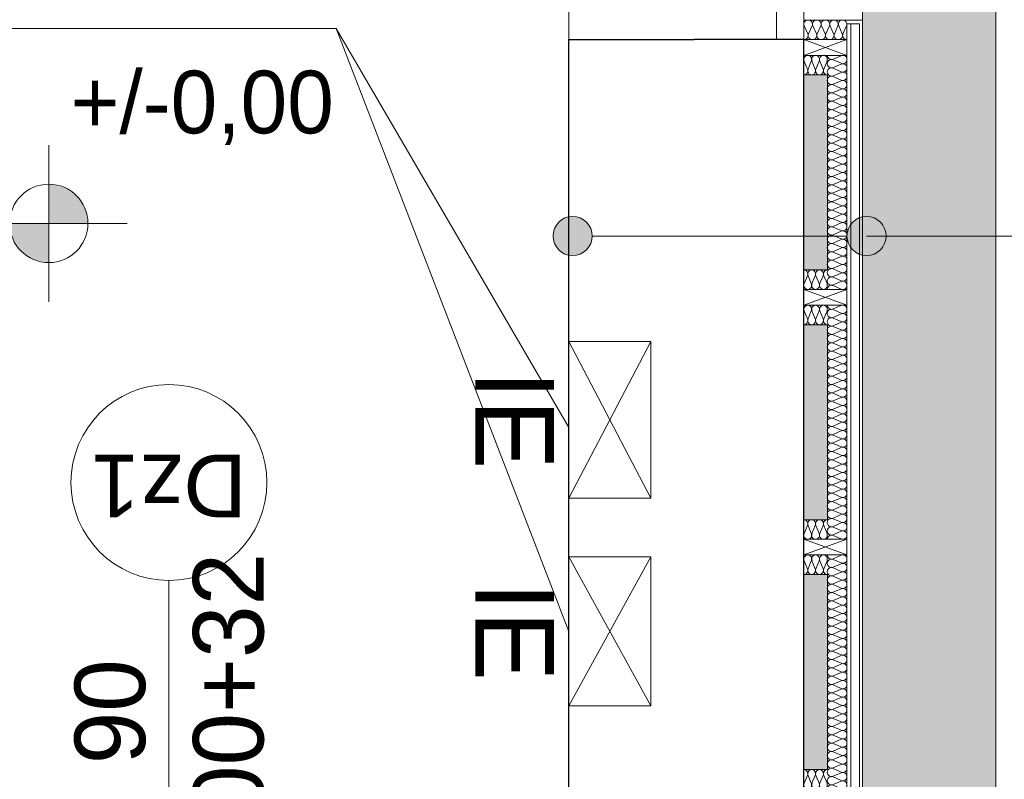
# Model space of a CAD drawing. Extents: x -547885 to -186295, y -25370 to 156194.
# Tile 178 of 256: x -474024 to -471512, y 33560 to 35499. Entities that reach past the tile are written whole.
import ezdxf

# ---------------------------------------------------------------- set-up
doc = ezdxf.new("R2010")
doc.units = 0
doc.header["$MEASUREMENT"] = 0
for name, color, linetype in [('Arch ocieplenie', 7, 'Continuous'), ('Arch opisy', 7, 'Continuous'), ('INWENT RZĘDNE', 7, 'Continuous'), ('INWENT WYMIARY', 7, 'Continuous')]:
    doc.layers.add(name, color=color, linetype=linetype)
for name, color, linetype, lineweight in [('Arch ocieplenie_Nr_Pióra__21', 7, 'Continuous', 9), ('Arch ocieplenie_Nr_Pióra__95', 6, 'Continuous', 13), ('Arch opisy_Nr_Pióra__21', 7, 'Continuous', 9), ('Arch teren_Nr_Pióra__5', 7, 'Continuous', 13), ('INWENT RZĘDNE_Nr_Pióra__21', 7, 'Continuous', 9), ('INWENT WYMIARY_Nr_Pióra__21', 7, 'Continuous', 9), ('INWENT. OKNA_Nr_Pióra__5', 7, 'Continuous', 13), ('INWENT.ŚCIANY_Nr_Pióra__1', 7, 'Continuous', 25), ('INWENT.ŚCIANY_Nr_Pióra__21', 7, 'Continuous', 9)]:
    doc.layers.add(name, color=color, linetype=linetype, lineweight=lineweight)
for name, color, linetype, lineweight, true_color in [('Arch ocieplenie_Nr_Pióra__44', 7, 'Continuous', 9, 0x029e21), ('Arch okna_Nr_Pióra__82', 7, 'Continuous', 20, 0xaaaaaa), ('Arch opisy okien_Nr_Pióra__9', 7, 'Continuous', 9, 0x3dad99), ('Arch opisy_Nr_Pióra__9', 7, 'Continuous', 9, 0x3dad99), ('Arch wykończenie_Nr_Pióra__9', 7, 'Continuous', 9, 0x3dad99), ('instalacja CO_Nr_Pióra__88', 7, 'Continuous', 20, 0xfd4435), ('INSTALACJA IE_Nr_Pióra__88', 7, 'Continuous', 20, 0xfd4435), ('INWENT OPISY_Nr_Pióra__88', 7, 'Continuous', 20, 0xfd4435), ('INWENT OPISY_Nr_Pióra__9', 7, 'Continuous', 9, 0x3dad99)]:
    doc.layers.add(name, color=color, linetype=linetype, lineweight=lineweight, true_color=true_color)
doc.styles.add('GENERATED_STYLE_10', font='arial.ttf')
doc.styles.add('GENERATED_STYLE_2', font='txt')
doc.styles.add('GENERATED_STYLE_4', font='txt')
doc.styles.add('GENERATED_STYLE_6', font='txt')
doc.styles.add('GENERATED_STYLE_7', font='txt')
doc.dimstyles.new('GENERATED_STYLE__5', dxfattribs={"dimtxt": 160.000002, "dimasz": 114, "dimexe": 0.18, "dimexo": 0, "dimgap": 0.09, "dimtad": 1, "dimtih": 1, "dimtoh": 1, "dimdec": 0, "dimlfac": 0.1, "dimzin": 0, "dimdsep": 46, "dimtxsty": 'GENERATED_STYLE_2', "dimblk": 'ARROWHEAD_2', "dimblk1": 'ARROWHEAD_2', "dimblk2": 'ARROWHEAD_2', "dimcen": 0.09, "dimclrd": 7, "dimclre": 7, "dimclrt": 7, "dimazin": 0, "dimtfac": 1, "dimtdec": 4, "dimtmove": 0, "dimatfit": 3, "dimfxl": 0, "dimtolj": 1, "dimtzin": 0, "dimarcsym": 0})
doc.dimstyles.new('GENERATED_STYLE__6', dxfattribs={"dimtxt": 160.000002, "dimasz": 114, "dimexe": 0.18, "dimexo": 0, "dimgap": 0.09, "dimtad": 1, "dimdec": 0, "dimlfac": 0.1, "dimzin": 0, "dimdsep": 46, "dimtxsty": 'GENERATED_STYLE_2', "dimblk": 'ARROWHEAD_2', "dimblk1": 'ARROWHEAD_2', "dimblk2": 'ARROWHEAD_2', "dimcen": 0.09, "dimclrd": 7, "dimclre": 7, "dimclrt": 7, "dimazin": 0, "dimtfac": 1, "dimtdec": 4, "dimtmove": 2, "dimatfit": 3, "dimfxl": 0, "dimtolj": 1, "dimtzin": 0, "dimarcsym": 0})
doc.dimstyles.new('GENERATED_STYLE__7', dxfattribs={"dimtxt": 160.000002, "dimasz": 114, "dimexe": 0.18, "dimexo": 0, "dimgap": 0.09, "dimtad": 1, "dimdec": 0, "dimlfac": 0.1, "dimzin": 0, "dimdsep": 46, "dimtxsty": 'GENERATED_STYLE_2', "dimblk": 'ARROWHEAD_2', "dimblk1": 'ARROWHEAD_2', "dimblk2": 'ARROWHEAD_2', "dimcen": 0.09, "dimclrd": 7, "dimclre": 7, "dimclrt": 7, "dimazin": 0, "dimtfac": 1, "dimtdec": 4, "dimtmove": 0, "dimatfit": 3, "dimfxl": 0, "dimtolj": 1, "dimtzin": 0, "dimarcsym": 0})

# ---------------------------------------------------------------- blocks, each defined once
blk = doc.blocks.new('Izolacja cieplna 14_35', base_point=(-471963.3, 34810.1))
at = {"layer": 'Arch ocieplenie_Nr_Pióra__44', "linetype": 'Continuous'}
for p, q in [((-471948.4, 35397.9), (-471928.2, 35406.7)), ((-471928.2, 35387.2), (-471948.4, 35396.1)), ((-471948.4, 35376.5), (-471928.2, 35385.4)), ((-471928.2, 35365.8), (-471948.4, 35374.7)), ((-471948.4, 35355.2), (-471928.2, 35364.1)), ((-471928.2, 35344.5), (-471948.4, 35353.4)), ((-471948.4, 35333.8), (-471928.2, 35342.7)), ((-471928.2, 35323.2), (-471948.4, 35332)), ((-471948.4, 35312.5), (-471928.2, 35321.4)), ((-471928.2, 35301.8), (-471948.4, 35310.7)), ((-471948.4, 35291.2), (-471928.2, 35300)), ((-471928.2, 35280.5), (-471948.4, 35289.4)), ((-471948.4, 35269.8), (-471928.2, 35278.7)), ((-471928.2, 35259.2), (-471948.4, 35268)), ((-471948.4, 35248.5), (-471928.2, 35257.4)), ((-471928.2, 35237.8), (-471948.4, 35246.7)), ((-471948.4, 35227.1), (-471928.2, 35236)), ((-471928.2, 35216.5), (-471948.4, 35225.4)), ((-471948.4, 35205.8), (-471928.2, 35214.7)), ((-471928.2, 35195.1), (-471948.4, 35204)), ((-471948.4, 35184.5), (-471928.2, 35193.3)), ((-471928.2, 35173.8), (-471948.4, 35182.7)), ((-471948.4, 35163.1), (-471928.2, 35172)), ((-471928.2, 35152.5), (-471948.4, 35161.3)), ((-471948.4, 35141.8), (-471928.2, 35150.7)), ((-471928.2, 35131.1), (-471948.4, 35140)), ((-471948.4, 35120.4), (-471928.2, 35129.3)), ((-471928.2, 35109.8), (-471948.4, 35118.7)), ((-471948.4, 35099.1), (-471928.2, 35108)), ((-471928.2, 35088.4), (-471948.4, 35097.3)), ((-471948.4, 35077.8), (-471928.2, 35086.6)), ((-471928.2, 35067.1), (-471948.4, 35076)), ((-471948.4, 35056.4), (-471928.2, 35065.3)), ((-471928.2, 35045.8), (-471948.4, 35054.6)), ((-471948.4, 35035.1), (-471928.2, 35044)), ((-471928.2, 35024.4), (-471948.4, 35033.3)), ((-471948.4, 35013.8), (-471928.2, 35022.6)), ((-471928.2, 35003.1), (-471948.4, 35012)), ((-471948.4, 34992.4), (-471928.2, 35001.3)), ((-471928.2, 34981.7), (-471948.4, 34990.6)), ((-471948.4, 34971.1), (-471928.2, 34979.9)), ((-471928.2, 34960.4), (-471948.4, 34969.3)), ((-471948.4, 34949.7), (-471928.2, 34958.6)), ((-471928.2, 34939.1), (-471948.4, 34947.9)), ((-471948.4, 34928.4), (-471928.2, 34937.3)), ((-471928.2, 34917.7), (-471948.4, 34926.6)), ((-471948.4, 34907.1), (-471928.2, 34915.9)), ((-471928.2, 34896.4), (-471948.4, 34905.3)), ((-471948.4, 34885.7), (-471928.2, 34894.6)), ((-471928.2, 34875), (-471948.4, 34883.9)), ((-471948.4, 34864.4), (-471928.2, 34873.3)), ((-471928.2, 34853.7), (-471948.4, 34862.6)), ((-471948.4, 34843), (-471928.2, 34851.9)), ((-471928.2, 34832.4), (-471948.4, 34841.2)), ((-471948.4, 34821.7), (-471928.2, 34830.6)), ((-471928.2, 34811), (-471948.4, 34819.9))]:
    blk.add_line(p, q, dxfattribs=at)
for centre, start_param, end_param in [((-471952.7, 35407.6), 1.570796, 3.554385), ((-471924, 35397), 2.728799, 6.695979), ((-471952.7, 35386.3), 5.870392, 9.837571), ((-471952.7, 35365), 5.870392, 9.837571), ((-471924, 35375.6), 2.728799, 6.695979), ((-471952.7, 35343.6), 5.870392, 9.837571), ((-471924, 35354.3), 2.728799, 6.695979), ((-471952.7, 35322.3), 5.870392, 9.837571), ((-471924, 35332.9), 2.728799, 6.695979), ((-471924, 35311.6), 2.728799, 6.695979), ((-471952.7, 35300.9), 5.870392, 9.837571), ((-471924, 35290.3), 2.728799, 6.695979), ((-471952.7, 35279.6), 5.870392, 9.837571), ((-471924, 35268.9), 2.728799, 6.695979), ((-471952.7, 35258.3), 5.870392, 9.837571), ((-471952.7, 35236.9), 5.870392, 9.837571), ((-471924, 35247.6), 2.728799, 6.695979), ((-471952.7, 35215.6), 5.870392, 9.837571), ((-471924, 35226.2), 2.728799, 6.695979), ((-471952.7, 35194.2), 5.870392, 9.837571), ((-471924, 35204.9), 2.728799, 6.695979), ((-471952.7, 35172.9), 5.870392, 9.837571), ((-471924, 35183.6), 2.728799, 6.695979), ((-471924, 35162.2), 2.728799, 6.695979), ((-471952.7, 35151.6), 5.870392, 9.837571), ((-471924, 35140.9), 2.728799, 6.695979), ((-471952.7, 35130.2), 5.870392, 9.837571), ((-471924, 35119.6), 2.728799, 6.695979), ((-471952.7, 35108.9), 5.870392, 9.837571), ((-471952.7, 35087.5), 5.870392, 9.837571), ((-471924, 35098.2), 2.728799, 6.695979), ((-471952.7, 35066.2), 5.870392, 9.837571), ((-471924, 35076.9), 2.728799, 6.695979), ((-471952.7, 35044.9), 5.870392, 9.837571), ((-471924, 35055.5), 2.728799, 6.695979), ((-471952.7, 35023.5), 5.870392, 9.837571), ((-471924, 35034.2), 2.728799, 6.695979), ((-471924, 35012.9), 2.728799, 6.695979), ((-471952.7, 35002.2), 5.870392, 9.837571), ((-471924, 34991.5), 2.728799, 6.695979), ((-471952.7, 34980.8), 5.870392, 9.837571), ((-471924, 34970.2), 2.728799, 6.695979), ((-471952.7, 34959.5), 5.870392, 9.837571), ((-471952.7, 34938.2), 5.870392, 9.837571), ((-471924, 34948.8), 2.728799, 6.695979), ((-471952.7, 34916.8), 5.870392, 9.837571), ((-471924, 34927.5), 2.728799, 6.695979), ((-471952.7, 34895.5), 5.870392, 9.837571), ((-471924, 34906.2), 2.728799, 6.695979), ((-471924, 34884.8), 2.728799, 6.695979), ((-471952.7, 34874.1), 5.870392, 9.837571), ((-471924, 34863.5), 2.728799, 6.695979), ((-471952.7, 34852.8), 5.870392, 9.837571), ((-471924, 34842.1), 2.728799, 6.695979), ((-471952.7, 34831.5), 5.870392, 9.837571), ((-471952.7, 34810.1), 5.870392, 7.853982), ((-471924, 34820.8), 2.728799, 6.695979)]:
    blk.add_ellipse(centre, major_axis=(0, 10.7), ratio=0.996671, start_param=start_param, end_param=end_param, dxfattribs=at)
blk = doc.blocks.new('Izolacja cieplna 14_36', base_point=(-471913.3, 35447.6))
at = {"layer": 'Arch ocieplenie_Nr_Pióra__44', "linetype": 'Continuous'}
for p, q in [((-472013.2, 35462.5), (-472022.4, 35482.7)), ((-472002.2, 35482.7), (-472011.4, 35462.5)), ((-471991.2, 35462.5), (-472000.4, 35482.7)), ((-471980.2, 35482.7), (-471989.4, 35462.5)), ((-471969.2, 35462.5), (-471978.4, 35482.7)), ((-471958.2, 35482.7), (-471967.4, 35462.5)), ((-471947.2, 35462.5), (-471956.4, 35482.7)), ((-471936.2, 35482.7), (-471945.4, 35462.5)), ((-471925.2, 35462.5), (-471934.4, 35482.7)), ((-471914.2, 35482.7), (-471923.4, 35462.5))]:
    blk.add_line(p, q, dxfattribs=at)
for centre, start_param, end_param in [((-472012.3, 35487), 2.728799, 6.695979), ((-471990.3, 35487), 2.728799, 6.695979), ((-471968.3, 35487), 2.728799, 6.695979), ((-471946.3, 35487), 2.728799, 6.695979), ((-471924.3, 35487), 2.728799, 6.695979), ((-472023.3, 35458.3), 1.570796, 3.554385), ((-472001.3, 35458.3), 5.870392, 9.837571), ((-471979.3, 35458.3), 5.870392, 9.837571), ((-471957.3, 35458.3), 5.870392, 9.837571), ((-471935.3, 35458.3), 5.870392, 9.837571), ((-471913.3, 35458.3), 5.870392, 7.853982)]:
    blk.add_ellipse(centre, major_axis=(-11, 0), ratio=0.966714, start_param=start_param, end_param=end_param, dxfattribs=at)
blk = doc.blocks.new('Izolacja cieplna 14_37', base_point=(-471963.3, 35357.6))
at = {"layer": 'Arch ocieplenie_Nr_Pióra__44', "linetype": 'Continuous'}
for p, q in [((-472014.2, 35372.5), (-472022.5, 35392.7)), ((-472004.2, 35392.7), (-472012.5, 35372.5)), ((-471994.2, 35372.5), (-472002.5, 35392.7)), ((-471984.2, 35392.7), (-471992.5, 35372.5)), ((-471974.2, 35372.5), (-471982.5, 35392.7)), ((-471964.2, 35392.7), (-471972.5, 35372.5))]:
    blk.add_line(p, q, dxfattribs=at)
for centre, start_param, end_param in [((-472013.3, 35397), 1.158003, 5.125183), ((-471993.3, 35397), 1.158003, 5.125183), ((-471973.3, 35397), 1.158003, 5.125183), ((-472023.3, 35368.3), 6.283185, 8.266774), ((-472003.3, 35368.3), 4.299595, 8.266774), ((-471983.3, 35368.3), 4.299595, 8.266774), ((-471963.3, 35368.3), 4.299596, 6.283185)]:
    blk.add_ellipse(centre, major_axis=(0, -10.6), ratio=0.940381, start_param=start_param, end_param=end_param, dxfattribs=at)
blk = doc.blocks.new('Izolacja cieplna 14_38', base_point=(-471963.3, 34860.1))
at = {"layer": 'Arch ocieplenie_Nr_Pióra__44', "linetype": 'Continuous'}
for p, q in [((-472014.2, 34845.2), (-472022.5, 34825)), ((-472004.2, 34825), (-472012.5, 34845.2)), ((-471994.2, 34845.2), (-472002.5, 34825)), ((-471984.2, 34825), (-471992.5, 34845.2)), ((-471974.2, 34845.2), (-471982.5, 34825)), ((-471964.2, 34825), (-471972.5, 34845.2))]:
    blk.add_line(p, q, dxfattribs=at)
for centre, start_param, end_param in [((-472023.3, 34849.5), 1.158004, 3.141593), ((-472003.3, 34849.5), 1.158004, 5.125183), ((-471983.3, 34849.5), 1.158004, 5.125183), ((-471963.3, 34849.5), 3.141593, 5.125182), ((-472013.3, 34820.8), 4.299595, 8.266775), ((-471993.3, 34820.8), 4.299595, 8.266775), ((-471973.3, 34820.8), 4.299595, 8.266775)]:
    blk.add_ellipse(centre, major_axis=(0, -10.6), ratio=0.940381, start_param=start_param, end_param=end_param, dxfattribs=at)
blk = doc.blocks.new('Izolacja cieplna 14_43', base_point=(-471963.3, 34172.6))
at = {"layer": 'Arch ocieplenie_Nr_Pióra__44', "linetype": 'Continuous'}
for p, q in [((-471948.4, 34760.4), (-471928.2, 34769.2)), ((-471928.2, 34749.7), (-471948.4, 34758.6)), ((-471948.4, 34739), (-471928.2, 34747.9)), ((-471928.2, 34728.3), (-471948.4, 34737.2)), ((-471948.4, 34717.7), (-471928.2, 34726.6)), ((-471928.2, 34707), (-471948.4, 34715.9)), ((-471948.4, 34696.3), (-471928.2, 34705.2)), ((-471928.2, 34685.7), (-471948.4, 34694.5)), ((-471948.4, 34675), (-471928.2, 34683.9)), ((-471928.2, 34664.3), (-471948.4, 34673.2)), ((-471948.4, 34653.7), (-471928.2, 34662.5)), ((-471928.2, 34643), (-471948.4, 34651.9)), ((-471948.4, 34632.3), (-471928.2, 34641.2)), ((-471928.2, 34621.7), (-471948.4, 34630.5)), ((-471948.4, 34611), (-471928.2, 34619.9)), ((-471928.2, 34600.3), (-471948.4, 34609.2)), ((-471948.4, 34589.6), (-471928.2, 34598.5)), ((-471928.2, 34579), (-471948.4, 34587.9)), ((-471948.4, 34568.3), (-471928.2, 34577.2)), ((-471928.2, 34557.6), (-471948.4, 34566.5)), ((-471948.4, 34547), (-471928.2, 34555.8)), ((-471928.2, 34536.3), (-471948.4, 34545.2)), ((-471948.4, 34525.6), (-471928.2, 34534.5)), ((-471928.2, 34515), (-471948.4, 34523.8)), ((-471948.4, 34504.3), (-471928.2, 34513.2)), ((-471928.2, 34493.6), (-471948.4, 34502.5)), ((-471948.4, 34482.9), (-471928.2, 34491.8)), ((-471928.2, 34472.3), (-471948.4, 34481.2)), ((-471948.4, 34461.6), (-471928.2, 34470.5)), ((-471928.2, 34450.9), (-471948.4, 34459.8)), ((-471948.4, 34440.3), (-471928.2, 34449.1)), ((-471928.2, 34429.6), (-471948.4, 34438.5)), ((-471948.4, 34418.9), (-471928.2, 34427.8)), ((-471928.2, 34408.3), (-471948.4, 34417.1)), ((-471948.4, 34397.6), (-471928.2, 34406.5)), ((-471928.2, 34386.9), (-471948.4, 34395.8)), ((-471948.4, 34376.3), (-471928.2, 34385.1)), ((-471928.2, 34365.6), (-471948.4, 34374.5)), ((-471948.4, 34354.9), (-471928.2, 34363.8)), ((-471928.2, 34344.2), (-471948.4, 34353.1)), ((-471948.4, 34333.6), (-471928.2, 34342.4)), ((-471928.2, 34322.9), (-471948.4, 34331.8)), ((-471948.4, 34312.2), (-471928.2, 34321.1)), ((-471928.2, 34301.6), (-471948.4, 34310.4)), ((-471948.4, 34290.9), (-471928.2, 34299.8)), ((-471928.2, 34280.2), (-471948.4, 34289.1)), ((-471948.4, 34269.6), (-471928.2, 34278.4)), ((-471928.2, 34258.9), (-471948.4, 34267.8)), ((-471948.4, 34248.2), (-471928.2, 34257.1)), ((-471928.2, 34237.5), (-471948.4, 34246.4)), ((-471948.4, 34226.9), (-471928.2, 34235.8)), ((-471928.2, 34216.2), (-471948.4, 34225.1)), ((-471948.4, 34205.5), (-471928.2, 34214.4)), ((-471928.2, 34194.9), (-471948.4, 34203.7)), ((-471948.4, 34184.2), (-471928.2, 34193.1)), ((-471928.2, 34173.5), (-471948.4, 34182.4))]:
    blk.add_line(p, q, dxfattribs=at)
for centre, start_param, end_param in [((-471924, 34759.5), 2.728799, 6.695979), ((-471952.7, 34748.8), 5.870392, 9.837571), ((-471952.7, 34770.1), 1.570796, 3.554385), ((-471924, 34738.1), 2.728799, 6.695979), ((-471952.7, 34727.5), 5.870392, 9.837571), ((-471924, 34716.8), 2.728799, 6.695979), ((-471952.7, 34706.1), 5.870392, 9.837571), ((-471952.7, 34684.8), 5.870392, 9.837571), ((-471924, 34695.4), 2.728799, 6.695979), ((-471952.7, 34663.4), 5.870392, 9.837571), ((-471924, 34674.1), 2.728799, 6.695979), ((-471952.7, 34642.1), 5.870392, 9.837571), ((-471924, 34652.8), 2.728799, 6.695979), ((-471952.7, 34620.8), 5.870392, 9.837571), ((-471924, 34631.4), 2.728799, 6.695979), ((-471924, 34610.1), 2.728799, 6.695979), ((-471952.7, 34599.4), 5.870392, 9.837571), ((-471924, 34588.7), 2.728799, 6.695979), ((-471952.7, 34578.1), 5.870392, 9.837571), ((-471924, 34567.4), 2.728799, 6.695979), ((-471952.7, 34556.7), 5.870392, 9.837571), ((-471952.7, 34535.4), 5.870392, 9.837571), ((-471924, 34546.1), 2.728799, 6.695979), ((-471952.7, 34514.1), 5.870392, 9.837571), ((-471924, 34524.7), 2.728799, 6.695979), ((-471952.7, 34492.7), 5.870392, 9.837571), ((-471924, 34503.4), 2.728799, 6.695979), ((-471952.7, 34471.4), 5.870392, 9.837571), ((-471924, 34482.1), 2.728799, 6.695979), ((-471924, 34460.7), 2.728799, 6.695979), ((-471952.7, 34450), 5.870392, 9.837571), ((-471924, 34439.4), 2.728799, 6.695979), ((-471952.7, 34428.7), 5.870392, 9.837571), ((-471952.7, 34407.4), 5.870392, 9.837571), ((-471924, 34418), 2.728799, 6.695979), ((-471952.7, 34386), 5.870392, 9.837571), ((-471924, 34396.7), 2.728799, 6.695979), ((-471952.7, 34364.7), 5.870392, 9.837571), ((-471924, 34375.4), 2.728799, 6.695979), ((-471952.7, 34343.3), 5.870392, 9.837571), ((-471924, 34354), 2.728799, 6.695979), ((-471924, 34332.7), 2.728799, 6.695979), ((-471952.7, 34322), 5.870392, 9.837571), ((-471924, 34311.3), 2.728799, 6.695979), ((-471952.7, 34300.7), 5.870392, 9.837571), ((-471924, 34290), 2.728799, 6.695979), ((-471952.7, 34279.3), 5.870392, 9.837571), ((-471952.7, 34258), 5.870392, 9.837571), ((-471924, 34268.7), 2.728799, 6.695979), ((-471952.7, 34236.6), 5.870392, 9.837571), ((-471924, 34247.3), 2.728799, 6.695979), ((-471952.7, 34215.3), 5.870392, 9.837571), ((-471924, 34226), 2.728799, 6.695979), ((-471952.7, 34194), 5.870392, 9.837571), ((-471924, 34204.6), 2.728799, 6.695979), ((-471924, 34183.3), 2.728799, 6.695979), ((-471952.7, 34172.6), 5.870392, 7.853982)]:
    blk.add_ellipse(centre, major_axis=(0, 10.7), ratio=0.996671, start_param=start_param, end_param=end_param, dxfattribs=at)
blk = doc.blocks.new('Izolacja cieplna 14_44', base_point=(-471963.3, 34720.1))
at = {"layer": 'Arch ocieplenie_Nr_Pióra__44', "linetype": 'Continuous'}
for p, q in [((-472014.2, 34735), (-472022.5, 34755.2)), ((-472004.2, 34755.2), (-472012.5, 34735)), ((-471994.2, 34735), (-472002.5, 34755.2)), ((-471984.2, 34755.2), (-471992.5, 34735)), ((-471974.2, 34735), (-471982.5, 34755.2)), ((-471964.2, 34755.2), (-471972.5, 34735))]:
    blk.add_line(p, q, dxfattribs=at)
for centre, start_param, end_param in [((-472013.3, 34759.5), 1.158003, 5.125183), ((-471993.3, 34759.5), 1.158003, 5.125183), ((-471973.3, 34759.5), 1.158003, 5.125183), ((-472023.3, 34730.8), 6.283185, 8.266774), ((-472003.3, 34730.8), 4.299595, 8.266774), ((-471983.3, 34730.8), 4.299595, 8.266774), ((-471963.3, 34730.8), 4.299596, 6.283185)]:
    blk.add_ellipse(centre, major_axis=(0, -10.6), ratio=0.940381, start_param=start_param, end_param=end_param, dxfattribs=at)
blk = doc.blocks.new('Izolacja cieplna 14_45', base_point=(-471963.3, 34222.6))
at = {"layer": 'Arch ocieplenie_Nr_Pióra__44', "linetype": 'Continuous'}
for p, q in [((-472014.2, 34207.7), (-472022.5, 34187.5)), ((-472004.2, 34187.5), (-472012.5, 34207.7)), ((-471994.2, 34207.7), (-472002.5, 34187.5)), ((-471984.2, 34187.5), (-471992.5, 34207.7)), ((-471974.2, 34207.7), (-471982.5, 34187.5)), ((-471964.2, 34187.5), (-471972.5, 34207.7))]:
    blk.add_line(p, q, dxfattribs=at)
for centre, start_param, end_param in [((-472023.3, 34212), 1.158004, 3.141593), ((-472003.3, 34212), 1.158004, 5.125183), ((-471983.3, 34212), 1.158004, 5.125183), ((-471963.3, 34212), 3.141593, 5.125182), ((-472013.3, 34183.3), 4.299595, 8.266775), ((-471993.3, 34183.3), 4.299595, 8.266775), ((-471973.3, 34183.3), 4.299595, 8.266775)]:
    blk.add_ellipse(centre, major_axis=(0, -10.6), ratio=0.940381, start_param=start_param, end_param=end_param, dxfattribs=at)
blk = doc.blocks.new('Izolacja cieplna 14_46', base_point=(-471963.3, 33535.1))
at = {"layer": 'Arch ocieplenie_Nr_Pióra__44', "linetype": 'Continuous'}
for p, q in [((-471948.4, 34122.9), (-471928.2, 34131.7)), ((-471928.2, 34112.2), (-471948.4, 34121.1)), ((-471948.4, 34101.5), (-471928.2, 34110.4)), ((-471928.2, 34090.8), (-471948.4, 34099.7)), ((-471948.4, 34080.2), (-471928.2, 34089.1)), ((-471928.2, 34069.5), (-471948.4, 34078.4)), ((-471948.4, 34058.8), (-471928.2, 34067.7)), ((-471928.2, 34048.2), (-471948.4, 34057)), ((-471948.4, 34037.5), (-471928.2, 34046.4)), ((-471928.2, 34026.8), (-471948.4, 34035.7)), ((-471948.4, 34016.2), (-471928.2, 34025)), ((-471928.2, 34005.5), (-471948.4, 34014.4)), ((-471948.4, 33994.8), (-471928.2, 34003.7)), ((-471928.2, 33984.2), (-471948.4, 33993)), ((-471948.4, 33973.5), (-471928.2, 33982.4)), ((-471928.2, 33962.8), (-471948.4, 33971.7)), ((-471948.4, 33952.1), (-471928.2, 33961)), ((-471928.2, 33941.5), (-471948.4, 33950.4)), ((-471948.4, 33930.8), (-471928.2, 33939.7)), ((-471928.2, 33920.1), (-471948.4, 33929)), ((-471948.4, 33909.5), (-471928.2, 33918.3)), ((-471928.2, 33898.8), (-471948.4, 33907.7)), ((-471948.4, 33888.1), (-471928.2, 33897)), ((-471928.2, 33877.5), (-471948.4, 33886.3)), ((-471948.4, 33866.8), (-471928.2, 33875.7)), ((-471928.2, 33856.1), (-471948.4, 33865)), ((-471948.4, 33845.4), (-471928.2, 33854.3)), ((-471928.2, 33834.8), (-471948.4, 33843.7)), ((-471948.4, 33824.1), (-471928.2, 33833)), ((-471928.2, 33813.4), (-471948.4, 33822.3)), ((-471948.4, 33802.8), (-471928.2, 33811.6)), ((-471928.2, 33792.1), (-471948.4, 33801)), ((-471948.4, 33781.4), (-471928.2, 33790.3)), ((-471928.2, 33770.8), (-471948.4, 33779.6)), ((-471948.4, 33760.1), (-471928.2, 33769)), ((-471928.2, 33749.4), (-471948.4, 33758.3)), ((-471948.4, 33738.8), (-471928.2, 33747.6)), ((-471928.2, 33728.1), (-471948.4, 33737)), ((-471948.4, 33717.4), (-471928.2, 33726.3)), ((-471928.2, 33706.7), (-471948.4, 33715.6)), ((-471948.4, 33696.1), (-471928.2, 33704.9)), ((-471928.2, 33685.4), (-471948.4, 33694.3)), ((-471948.4, 33674.7), (-471928.2, 33683.6)), ((-471928.2, 33664.1), (-471948.4, 33672.9)), ((-471948.4, 33653.4), (-471928.2, 33662.3)), ((-471928.2, 33642.7), (-471948.4, 33651.6)), ((-471948.4, 33632.1), (-471928.2, 33640.9)), ((-471928.2, 33621.4), (-471948.4, 33630.3)), ((-471948.4, 33610.7), (-471928.2, 33619.6)), ((-471928.2, 33600), (-471948.4, 33608.9)), ((-471948.4, 33589.4), (-471928.2, 33598.3)), ((-471928.2, 33578.7), (-471948.4, 33587.6)), ((-471948.4, 33568), (-471928.2, 33576.9)), ((-471928.2, 33557.4), (-471948.4, 33566.2)), ((-471948.4, 33546.7), (-471928.2, 33555.6)), ((-471928.2, 33536), (-471948.4, 33544.9))]:
    blk.add_line(p, q, dxfattribs=at)
for centre, start_param, end_param in [((-471952.7, 34111.3), 5.870392, 9.837571), ((-471952.7, 34132.6), 1.570796, 3.554385), ((-471924, 34122), 2.728799, 6.695979), ((-471952.7, 34090), 5.870392, 9.837571), ((-471924, 34100.6), 2.728799, 6.695979), ((-471952.7, 34068.6), 5.870392, 9.837571), ((-471924, 34079.3), 2.728799, 6.695979), ((-471924, 34057.9), 2.728799, 6.695979), ((-471952.7, 34047.3), 5.870392, 9.837571), ((-471924, 34036.6), 2.728799, 6.695979), ((-471952.7, 34025.9), 5.870392, 9.837571), ((-471924, 34015.3), 2.728799, 6.695979), ((-471952.7, 34004.6), 5.870392, 9.837571), ((-471952.7, 33983.3), 5.870392, 9.837571), ((-471924, 33993.9), 2.728799, 6.695979), ((-471952.7, 33961.9), 5.870392, 9.837571), ((-471924, 33972.6), 2.728799, 6.695979), ((-471952.7, 33940.6), 5.870392, 9.837571), ((-471924, 33951.2), 2.728799, 6.695979), ((-471924, 33929.9), 2.728799, 6.695979), ((-471952.7, 33919.2), 5.870392, 9.837571), ((-471924, 33908.6), 2.728799, 6.695979), ((-471952.7, 33897.9), 5.870392, 9.837571), ((-471924, 33887.2), 2.728799, 6.695979), ((-471952.7, 33876.6), 5.870392, 9.837571), ((-471952.7, 33855.2), 5.870392, 9.837571), ((-471924, 33865.9), 2.728799, 6.695979), ((-471952.7, 33833.9), 5.870392, 9.837571), ((-471924, 33844.6), 2.728799, 6.695979), ((-471952.7, 33812.5), 5.870392, 9.837571), ((-471924, 33823.2), 2.728799, 6.695979), ((-471952.7, 33791.2), 5.870392, 9.837571), ((-471924, 33801.9), 2.728799, 6.695979), ((-471924, 33780.5), 2.728799, 6.695979), ((-471952.7, 33769.9), 5.870392, 9.837571), ((-471924, 33759.2), 2.728799, 6.695979), ((-471952.7, 33748.5), 5.870392, 9.837571), ((-471924, 33737.9), 2.728799, 6.695979), ((-471952.7, 33727.2), 5.870392, 9.837571), ((-471952.7, 33705.8), 5.870392, 9.837571), ((-471924, 33716.5), 2.728799, 6.695979), ((-471952.7, 33684.5), 5.870392, 9.837571), ((-471924, 33695.2), 2.728799, 6.695979), ((-471952.7, 33663.2), 5.870392, 9.837571), ((-471924, 33673.8), 2.728799, 6.695979), ((-471952.7, 33641.8), 5.870392, 9.837571), ((-471924, 33652.5), 2.728799, 6.695979), ((-471924, 33631.2), 2.728799, 6.695979), ((-471952.7, 33620.5), 5.870392, 9.837571), ((-471924, 33609.8), 2.728799, 6.695979), ((-471952.7, 33599.1), 5.870392, 9.837571), ((-471924, 33588.5), 2.728799, 6.695979), ((-471952.7, 33577.8), 5.870392, 9.837571), ((-471952.7, 33556.5), 5.870392, 9.837571), ((-471924, 33567.1), 2.728799, 6.695979), ((-471952.7, 33535.1), 5.870392, 7.853982), ((-471924, 33545.8), 2.728799, 6.695979)]:
    blk.add_ellipse(centre, major_axis=(0, 10.7), ratio=0.996671, start_param=start_param, end_param=end_param, dxfattribs=at)
blk = doc.blocks.new('Izolacja cieplna 14_47', base_point=(-471963.3, 34082.6))
at = {"layer": 'Arch ocieplenie_Nr_Pióra__44', "linetype": 'Continuous'}
for p, q in [((-472014.2, 34097.5), (-472022.5, 34117.7)), ((-472004.2, 34117.7), (-472012.5, 34097.5)), ((-471994.2, 34097.5), (-472002.5, 34117.7)), ((-471984.2, 34117.7), (-471992.5, 34097.5)), ((-471974.2, 34097.5), (-471982.5, 34117.7)), ((-471964.2, 34117.7), (-471972.5, 34097.5))]:
    blk.add_line(p, q, dxfattribs=at)
for centre, start_param, end_param in [((-472013.3, 34122), 1.158003, 5.125183), ((-471993.3, 34122), 1.158003, 5.125183), ((-471973.3, 34122), 1.158003, 5.125183), ((-472023.3, 34093.3), 6.283185, 8.266774), ((-472003.3, 34093.3), 4.299595, 8.266774), ((-471983.3, 34093.3), 4.299595, 8.266774), ((-471963.3, 34093.3), 4.299596, 6.283185)]:
    blk.add_ellipse(centre, major_axis=(0, -10.6), ratio=0.940381, start_param=start_param, end_param=end_param, dxfattribs=at)
blk = doc.blocks.new('Izolacja cieplna 14_48', base_point=(-471963.3, 33585.1))
at = {"layer": 'Arch ocieplenie_Nr_Pióra__44', "linetype": 'Continuous'}
for p, q in [((-472014.2, 33570.2), (-472022.5, 33550)), ((-472004.2, 33550), (-472012.5, 33570.2)), ((-471994.2, 33570.2), (-472002.5, 33550)), ((-471984.2, 33550), (-471992.5, 33570.2)), ((-471974.2, 33570.2), (-471982.5, 33550)), ((-471964.2, 33550), (-471972.5, 33570.2))]:
    blk.add_line(p, q, dxfattribs=at)
for centre, start_param, end_param in [((-472023.3, 33574.5), 1.158004, 3.141593), ((-472003.3, 33574.5), 1.158004, 5.125183), ((-471983.3, 33574.5), 1.158004, 5.125183), ((-471963.3, 33574.5), 3.141593, 5.125182), ((-472013.3, 33545.8), 4.299595, 8.266775), ((-471993.3, 33545.8), 4.299595, 8.266775), ((-471973.3, 33545.8), 4.299595, 8.266775)]:
    blk.add_ellipse(centre, major_axis=(0, -10.6), ratio=0.940381, start_param=start_param, end_param=end_param, dxfattribs=at)
blk = doc.blocks.new('*D652')
at = {"layer": 'INWENT WYMIARY_Nr_Pióra__21', "linetype": 'Continuous'}
for p, q in [((-509898.3, 46932.8), (-509898.3, 47157.8)), ((-471873.3, 46932.8), (-471873.3, 47157.8)), ((-509855, 47120.3), (-509941.6, 46970.3)), ((-471916.6, 46970.3), (-471830, 47120.3)), ((-509971.7, 47045.3), (-509898.3, 47045.3)), ((-509898.3, 47045.3), (-471873.3, 47045.3)), ((-471873.3, 47045.3), (-471800, 47045.3))]:
    blk.add_line(p, q, dxfattribs=at)
at = {"layer": 'INWENT WYMIARY_Nr_Pióra__21', "insert": (-491116.2, 47077.3), "char_height": 160, "attachment_point": 7, "style": 'GENERATED_STYLE_2'}
blk.add_mtext('{3\xa0803}', dxfattribs=at)
blk = doc.blocks.new('ARROWHEAD_2')
at = {"color": 0, "linetype": 'Continuous', "lineweight": 0}
for p, q in [((-0.378, -0.655), (0.378, 0.655)), ((0, 0), (-1, 0))]:
    blk.add_line(p, q, dxfattribs=at)
blk = doc.blocks.new('*D653')
at = {"layer": 'INWENT WYMIARY_Nr_Pióra__21', "linetype": 'Continuous'}
for p, q in [((-471167.1, 45044.3), (-471317.1, 45130.9)), ((-471129.6, 45087.6), (-471354.6, 45087.6)), ((-471242.1, 32707.6), (-471242.1, 45087.6)), ((-471317.1, 32750.9), (-471167.1, 32664.3)), ((-471129.6, 32707.6), (-471354.6, 32707.6)), ((-471242.1, 32634.3), (-471242.1, 32707.6))]:
    blk.add_line(p, q, dxfattribs=at)
at = {"layer": 'INWENT WYMIARY_Nr_Pióra__21', "char_height": 160, "attachment_point": 7, "rotation": 90, "style": 'GENERATED_STYLE_2'}
for s, insert in [('{6}', (-471274.1, 45248.7)), ('{1\xa0238}', (-471274.1, 38667.2))]:
    blk.add_mtext(s, dxfattribs=dict(at, insert=insert))
blk = doc.blocks.new('*D654')
at = {"layer": 'INWENT WYMIARY_Nr_Pióra__21', "linetype": 'Continuous'}
for p, q in [((-471242.1, 45147.6), (-471242.1, 45221)), ((-471317.1, 45190.9), (-471167.1, 45104.3)), ((-471129.6, 45147.6), (-471354.6, 45147.6)), ((-471242.1, 45087.6), (-471242.1, 45147.6)), ((-471167.1, 45044.3), (-471317.1, 45130.9)), ((-471129.6, 45087.6), (-471354.6, 45087.6))]:
    blk.add_line(p, q, dxfattribs=at)
at = {"layer": 'INWENT WYMIARY_Nr_Pióra__21', "char_height": 160, "attachment_point": 7, "rotation": 90, "style": 'GENERATED_STYLE_2'}
for s, insert in [('{6}', (-471274.1, 45248.7)), ('{1\xa0238}', (-471274.1, 38667.2))]:
    blk.add_mtext(s, dxfattribs=dict(at, insert=insert))
blk = doc.blocks.new('*D655')
at = {"layer": 'INWENT WYMIARY_Nr_Pióra__21', "linetype": 'Continuous'}
for p, q in [((-471020.1, 45147.6), (-471020.1, 45221)), ((-470945.1, 45104.3), (-471095.1, 45190.9)), ((-470907.6, 45147.6), (-471132.6, 45147.6)), ((-471020.1, 32707.6), (-471020.1, 45147.6)), ((-471095.1, 32750.9), (-470945.1, 32664.3)), ((-470907.6, 32707.6), (-471132.6, 32707.6)), ((-471020.1, 32634.3), (-471020.1, 32707.6))]:
    blk.add_line(p, q, dxfattribs=at)
at = {"layer": 'INWENT WYMIARY_Nr_Pióra__21', "insert": (-471052.1, 38697.2), "char_height": 160, "attachment_point": 7, "rotation": 90, "style": 'GENERATED_STYLE_2'}
blk.add_mtext('{1\xa0244}', dxfattribs=at)
blk = doc.blocks.new('Koty wysokościowe_1', base_point=(-473949.9, 34978.7))
at = {"layer": 'INWENT RZĘDNE_Nr_Pióra__21', "linetype": 'Continuous'}
for points in [[(-473949.9, 34978.7), (-473849.9, 34978.7), (-473857.5, 35017), (-473879.2, 35049.4), (-473911.7, 35071.1), (-473949.9, 35078.7)], [(-473949.9, 34978.7), (-474049.9, 34978.7), (-474042.3, 34940.4), (-474020.6, 34908), (-473988.2, 34886.3), (-473949.9, 34878.7)]]:
    blk.add_hatch(color=256, dxfattribs=at).paths.add_polyline_path(points, flags=0)
for p, q in [((-473949.9, 34778.7), (-473949.9, 35178.7)), ((-474149.9, 34978.7), (-473749.9, 34978.7))]:
    blk.add_line(p, q, dxfattribs=at)
blk.add_circle((-473949.9, 34978.7), 100, dxfattribs=at)
at = {"layer": 'INWENT RZĘDNE_Nr_Pióra__21', "insert": (-473894.6, 35178.7), "char_height": 160, "attachment_point": 7, "style": 'GENERATED_STYLE_4'}
blk.add_mtext('{+/-0,00}', dxfattribs=at)
blk = doc.blocks.new('Linia_44', base_point=(-472613.3, 34946.5))
at = {"layer": 'Arch opisy_Nr_Pióra__21', "linetype": 'Continuous'}
for points in [[(-472563.3, 34946.5), (-472567.1, 34965.6), (-472578, 34981.9), (-472594.2, 34992.7), (-472613.3, 34996.5), (-472632.5, 34992.7), (-472648.7, 34981.9), (-472659.5, 34965.6), (-472663.3, 34946.5), (-472659.5, 34927.4), (-472648.7, 34911.2), (-472632.5, 34900.3), (-472613.3, 34896.5), (-472594.2, 34900.3), (-472578, 34911.2), (-472567.1, 34927.4)], [(-471813.3, 34946.5), (-471817.1, 34965.6), (-471828, 34981.9), (-471844.2, 34992.7), (-471863.3, 34996.5), (-471882.5, 34992.7), (-471898.7, 34981.9), (-471909.5, 34965.6), (-471913.3, 34946.5), (-471909.5, 34927.4), (-471898.7, 34911.2), (-471882.5, 34900.3), (-471863.3, 34896.5), (-471844.2, 34900.3), (-471828, 34911.2), (-471817.1, 34927.4)]]:
    blk.add_hatch(color=256, dxfattribs=at).paths.add_polyline_path(points, flags=0)
blk.add_line((-472563.3, 34946.5), (-471913.3, 34946.5), dxfattribs=at)
for centre in [(-472613.3, 34946.5), (-471863.3, 34946.5)]:
    blk.add_circle(centre, 50, dxfattribs=at)
blk = doc.blocks.new('Linia_45', base_point=(-471863.3, 34946.5))
at = {"layer": 'Arch opisy_Nr_Pióra__21', "linetype": 'Continuous'}
blk.add_line((-471863.3, 34946.5), (-471040.7, 34946.5), dxfattribs=at)
blk.add_circle((-470740.7, 34946.5), 300, dxfattribs=at)

msp = doc.modelspace()

# ---------------------------------------------------------------- hatches: boundary and pattern name
at = {"layer": 'Arch ocieplenie_Nr_Pióra__95', "linetype": 'Continuous', "lineweight": 25}
for points in [[(-471963.3, 34860.1), (-472023.3, 34860.1), (-472023.3, 35357.6), (-471963.3, 35357.6)], [(-471963.3, 34222.6), (-472023.3, 34222.6), (-472023.3, 34720.1), (-471963.3, 34720.1)], [(-471963.3, 33585.1), (-472023.3, 33585.1), (-472023.3, 34082.6), (-471963.3, 34082.6)]]:
    msp.add_hatch(color=214, dxfattribs=at).paths.add_polyline_path(points, flags=0)
at = {"layer": 'Arch okna_Nr_Pióra__82', "linetype": 'Continuous'}
h = msp.add_hatch(dxfattribs=at)
h.set_pattern_fill('Render', color=256, style=0, pattern_type=2)
h.set_pattern_definition([(45, (0, 350), (-111.36932, 111.36932), [0, -105, 0, -157.5]), (110, (350, 350), (148.00159, 53.86817), [0, -77, 0, -133])])
h.paths.add_polyline_path([(-473143.3, 32367.6), (-471533.3, 32367.6), (-471533.3, 44522.6), (-471873.3, 44522.6), (-471873.3, 32707.6), (-473143.3, 32707.6)], flags=0)

# ---------------------------------------------------------------- linework, layer by layer
at = {"layer": 'Arch ocieplenie_Nr_Pióra__21', "linetype": 'Continuous', "flags": 128}
for points in [[(-471963.3, 34860.1), (-472023.3, 34860.1), (-472023.3, 35357.6), (-471963.3, 35357.6)], [(-471963.3, 34222.6), (-472023.3, 34222.6), (-472023.3, 34720.1), (-471963.3, 34720.1)], [(-471963.3, 33585.1), (-472023.3, 33585.1), (-472023.3, 34082.6), (-471963.3, 34082.6)]]:
    msp.add_lwpolyline(points, close=True, dxfattribs=at)
at = {"layer": 'Arch opisy_Nr_Pióra__9', "linetype": 'Continuous'}
msp.add_line((-473643.3, 34067.6), (-473643.3, 32907.6), dxfattribs=at)
msp.add_circle((-473643.3, 34317.6), 250, dxfattribs=at)
at = {"layer": 'Arch teren_Nr_Pióra__5', "linetype": 'Continuous'}
msp.add_line((-471533.3, 32367.6), (-471533.3, 44522.6), dxfattribs=at)
at = {"layer": 'Arch wykończenie_Nr_Pióra__9', "linetype": 'Continuous'}
for p, q in [((-471873.3, 35497.6), (-472023.3, 35497.6)), ((-471881.3, 35487.6), (-471913.3, 35487.6)), ((-471913.3, 32747.6), (-471913.3, 35487.6)), ((-471903.3, 32737.6), (-471903.3, 35487.6)), ((-471881.3, 32715.6), (-471881.3, 35487.6)), ((-471873.3, 32707.6), (-471873.3, 35497.6)), ((-472023.3, 35407.6), (-471913.3, 35447.6)), ((-472023.3, 35447.6), (-471913.3, 35407.6)), ((-472023.3, 35447.6), (-471913.3, 35447.6)), ((-472023.3, 35407.6), (-472023.3, 35447.6)), ((-471913.3, 35447.6), (-471913.3, 35407.6)), ((-471913.3, 35407.6), (-472023.3, 35407.6)), ((-472023.3, 34770.1), (-471913.3, 34810.1)), ((-472023.3, 34810.1), (-471913.3, 34770.1)), ((-472023.3, 34810.1), (-471913.3, 34810.1)), ((-472023.3, 34770.1), (-472023.3, 34810.1)), ((-471913.3, 34810.1), (-471913.3, 34770.1)), ((-471913.3, 34770.1), (-472023.3, 34770.1)), ((-472023.3, 34132.6), (-471913.3, 34172.6)), ((-472023.3, 34172.6), (-471913.3, 34132.6)), ((-472023.3, 34172.6), (-471913.3, 34172.6)), ((-472023.3, 34132.6), (-472023.3, 34172.6)), ((-471913.3, 34172.6), (-471913.3, 34132.6)), ((-471913.3, 34132.6), (-472023.3, 34132.6))]:
    msp.add_line(p, q, dxfattribs=at)
at = {"layer": 'instalacja CO_Nr_Pióra__88', "linetype": 'Continuous'}
for p, q in [((-474314, 35476.5), (-473216.4, 35476.5)), ((-473216.4, 35476.5), (-472623.3, 33937.6)), ((-473216.4, 35476.5), (-472623.3, 34457.6))]:
    msp.add_line(p, q, dxfattribs=at)
at = {"layer": 'INSTALACJA IE_Nr_Pióra__88', "linetype": 'Continuous'}
for p, q in [((-472623.3, 34277.6), (-472623.3, 34677.6)), ((-472623.3, 34677.6), (-472413.3, 34677.6)), ((-472623.3, 34277.6), (-472413.3, 34677.6)), ((-472413.3, 34277.6), (-472623.3, 34677.6)), ((-472413.3, 34677.6), (-472413.3, 34277.6)), ((-472413.3, 34277.6), (-472623.3, 34277.6)), ((-472623.3, 33747.6), (-472623.3, 34127.6)), ((-472623.3, 34127.6), (-472413.3, 34127.6)), ((-472623.3, 33747.6), (-472413.3, 34127.6)), ((-472413.3, 33747.6), (-472623.3, 34127.6)), ((-472413.3, 34127.6), (-472413.3, 33747.6)), ((-472413.3, 33747.6), (-472623.3, 33747.6))]:
    msp.add_line(p, q, dxfattribs=at)
at = {"layer": 'INWENT. OKNA_Nr_Pióra__5', "linetype": 'Continuous'}
for p, q in [((-472093.3, 36937.6), (-472093.3, 35447.6)), ((-472023.3, 36937.6), (-472023.3, 35447.6))]:
    msp.add_line(p, q, dxfattribs=at)
at = {"layer": 'INWENT.ŚCIANY_Nr_Pióra__1', "linetype": 'Continuous'}
for p, q in [((-472623.3, 33467.6), (-472623.3, 35447.6)), ((-472623.3, 35447.6), (-472303.3, 35447.6)), ((-472023.3, 35447.6), (-472303.3, 35447.6)), ((-472023.3, 32857.6), (-472023.3, 35447.6))]:
    msp.add_line(p, q, dxfattribs=at)
at = {"layer": 'INWENT.ŚCIANY_Nr_Pióra__21', "linetype": 'Continuous'}
for p, q in [((-472623.3, 35447.6), (-472623.3, 36937.6)), ((-471873.3, 35497.6), (-471873.3, 36887.6))]:
    msp.add_line(p, q, dxfattribs=at)

# ---------------------------------------------------------------- block references
at = {"layer": 'Arch ocieplenie', "color": 104, "linetype": 'Continuous', "lineweight": 13, "true_color": 0x029e21}
for name, p in [('Izolacja cieplna 14_36', (-471913.3, 35447.6)), ('Izolacja cieplna 14_37', (-471963.3, 35357.6)), ('Izolacja cieplna 14_35', (-471963.3, 34810.1)), ('Izolacja cieplna 14_38', (-471963.3, 34860.1)), ('Izolacja cieplna 14_44', (-471963.3, 34720.1)), ('Izolacja cieplna 14_43', (-471963.3, 34172.6)), ('Izolacja cieplna 14_45', (-471963.3, 34222.6)), ('Izolacja cieplna 14_47', (-471963.3, 34082.6)), ('Izolacja cieplna 14_46', (-471963.3, 33535.1)), ('Izolacja cieplna 14_48', (-471963.3, 33585.1))]:
    msp.add_blockref(name, p, dxfattribs=at)
at = {"layer": 'Arch opisy', "linetype": 'Continuous'}
for name, p in [('Linia_45', (-471863.3, 34946.5)), ('Linia_44', (-472613.3, 34946.5))]:
    msp.add_blockref(name, p, dxfattribs=at)
at = {"layer": 'INWENT RZĘDNE'}
msp.add_blockref('Koty wysokościowe_1', (-473949.9, 34978.7), dxfattribs=at)

# ---------------------------------------------------------------- texts
at = {"layer": 'Arch opisy okien_Nr_Pióra__9', "linetype": 'Continuous', "insert": (-473643.3, 34228.5), "char_height": 160, "attachment_point": 2, "rotation": 180, "style": 'GENERATED_STYLE_10'}
msp.add_mtext('{Dz1}', dxfattribs=at)
at = {"layer": 'INWENT OPISY_Nr_Pióra__88', "linetype": 'Continuous', "char_height": 200, "attachment_point": 2, "rotation": 270, "style": 'GENERATED_STYLE_7'}
for insert in [(-472661.2, 34477.6), (-472661.2, 33937.6)]:
    msp.add_mtext('{IE}', dxfattribs=dict(at, insert=insert))
at = {"layer": 'INWENT OPISY_Nr_Pióra__9', "linetype": 'Continuous', "insert": (-473884.1, 33732.6), "char_height": 180, "width": 1346.334, "attachment_point": 2, "rotation": 90, "line_spacing_factor": 1.007146, "style": 'GENERATED_STYLE_6'}
msp.add_mtext('{90\\P200+32}', dxfattribs=at)

# ---------------------------------------------------------------- dimensions: what is measured, and where the dimension line sits
at = {"layer": 'INWENT WYMIARY', "linetype": 'Continuous'}
dim = msp.add_linear_dim(base=(-509898.3276, 47045.2825), p1=(-509898.3276, 34625.6987), p2=(-471873.3243, 33972.4433), dimstyle='GENERATED_STYLE__5', dxfattribs=at)
dim.commit()
dim.dimension.update_dxf_attribs({"geometry": '*D652', "text_midpoint": (-490842.6723, 47157.2825)})
for base, p1, p2, dimstyle, picture, middle in [((-471242.1, 32707.6), (-471873.3, 45087.6), (-488783.3, 45147.6), 'GENERATED_STYLE__6', '*D654', (-471354.1, 45309.4)), ((-471242.1, 32707.6), (-471873.3, 32707.6), (-471873.3, 45087.6), 'GENERATED_STYLE__7', '*D653', (-471354.1, 38940.8)), ((-471020.1, 32707.6), (-471873.3, 32707.6), (-488783.3, 45147.6), 'GENERATED_STYLE__7', '*D655', (-471132.1, 38970.8))]:
    dim = msp.add_linear_dim(base=base, p1=p1, p2=p2, angle=90, dimstyle=dimstyle, dxfattribs=at)
    dim.commit()
    dim.dimension.update_dxf_attribs({"geometry": picture, "text_midpoint": middle})

doc.saveas('drawing.dxf')
